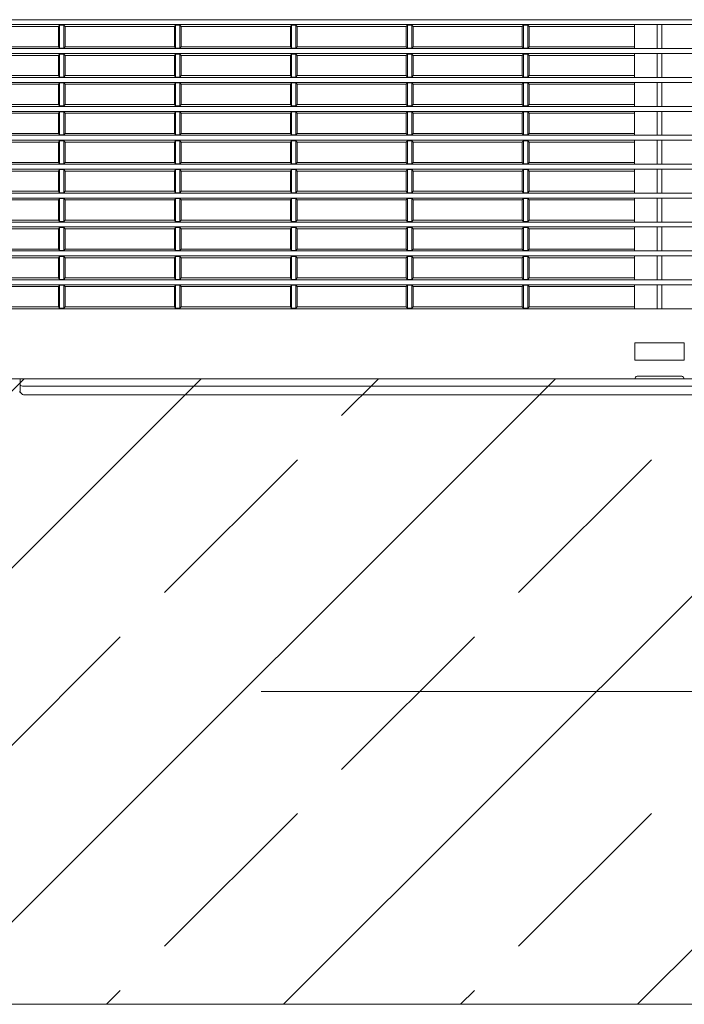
# Model space of a CAD drawing. Header units: millimetres. Extents: x -4612887 to -4536833, y -5457376 to -5415716.
# Tile 59 of 144: x -4585825 to -4585560, y -5442039 to -5441646. Entities that reach past the tile are written whole.
import ezdxf

# ---------------------------------------------------------------- set-up
doc = ezdxf.new("R2010")
doc.units = ezdxf.units.MM
doc.header["$MEASUREMENT"] = 0
doc.linetypes.add('Kropki i Kreski', pattern=[670.277762, 352.777767, -176.388884, 0, -141.111112])
for name, color, linetype, lineweight in [('is_KT-urzadzenia', 104, 'Continuous', 30), ('Osie', 8, 'Continuous', 18), ('Ściany wewnętrzne', 7, 'Continuous', 18)]:
    doc.layers.add(name, color=color, linetype=linetype, lineweight=lineweight)

msp = doc.modelspace()

# ---------------------------------------------------------------- hatches: boundary and pattern name
at = {"layer": 'Ściany wewnętrzne', "linetype": 'Continuous'}
h = msp.add_hatch(dxfattribs=at)
h.set_pattern_fill('BETON_ZBROJONY', color=8, style=0, pattern_type=2)
h.set_pattern_definition([(45, (-4559356.9, -5416807.61), (-70.71068, 70.71068), []), (45, (-4559392.25, -5416772.26), (-70.71068, 70.71068), [75, -25])])
h.paths.add_polyline_path([(-4584245.69, -5441789.1), (-4586875.69, -5441789.1), (-4586875.69, -5442039.1), (-4584245.69, -5442039.1), (-4584245.69, -5441939.1)])

# ---------------------------------------------------------------- linework, layer by layer
at = {"layer": 'is_KT-urzadzenia', "linetype": 'Continuous', "lineweight": 9}
for p, q in [((-4585960, -5441645.58), (-4585066.96, -5441645.58)), ((-4585957.32, -5441647.55), (-4585069.63, -5441647.55)), ((-4585853.32, -5441648.29), (-4585809.67, -5441648.29)), ((-4585809.67, -5441648.29), (-4585809.23, -5441647.74)), ((-4585809.67, -5441648.29), (-4585809.67, -5441656.39)), ((-4585809.23, -5441647.74), (-4585809.23, -5441656.94)), ((-4585809.23, -5441647.74), (-4585807.45, -5441647.74)), ((-4585807.45, -5441647.74), (-4585807, -5441648.29)), ((-4585807.45, -5441647.74), (-4585807.45, -5441656.94)), ((-4585807, -5441648.29), (-4585763.35, -5441648.29)), ((-4585807, -5441656.39), (-4585807, -5441648.29)), ((-4585763.35, -5441648.29), (-4585762.9, -5441647.74)), ((-4585763.35, -5441648.29), (-4585763.35, -5441656.39)), ((-4585762.9, -5441647.74), (-4585762.9, -5441656.94)), ((-4585762.9, -5441647.74), (-4585761.12, -5441647.74)), ((-4585761.12, -5441647.74), (-4585760.68, -5441648.29)), ((-4585761.12, -5441647.74), (-4585761.12, -5441656.94)), ((-4585760.68, -5441648.29), (-4585717.03, -5441648.29)), ((-4585760.68, -5441656.39), (-4585760.68, -5441648.29)), ((-4585717.03, -5441648.29), (-4585716.58, -5441647.74)), ((-4585717.03, -5441648.29), (-4585717.03, -5441656.39)), ((-4585716.58, -5441647.74), (-4585716.58, -5441656.94)), ((-4585716.58, -5441647.74), (-4585714.8, -5441647.74)), ((-4585714.8, -5441647.74), (-4585714.36, -5441648.29)), ((-4585714.8, -5441647.74), (-4585714.8, -5441656.94)), ((-4585714.36, -5441648.29), (-4585670.71, -5441648.29)), ((-4585714.36, -5441656.39), (-4585714.36, -5441648.29)), ((-4585670.71, -5441648.29), (-4585670.26, -5441647.74)), ((-4585670.71, -5441648.29), (-4585670.71, -5441656.39)), ((-4585670.26, -5441647.74), (-4585668.48, -5441647.74)), ((-4585670.26, -5441647.74), (-4585670.26, -5441656.94)), ((-4585668.48, -5441647.74), (-4585668.03, -5441648.29)), ((-4585668.48, -5441647.74), (-4585668.48, -5441656.94)), ((-4585668.03, -5441648.29), (-4585624.38, -5441648.29)), ((-4585668.03, -5441656.39), (-4585668.03, -5441648.29)), ((-4585624.38, -5441648.29), (-4585623.94, -5441647.74)), ((-4585624.38, -5441648.29), (-4585624.38, -5441656.39)), ((-4585623.94, -5441647.74), (-4585623.94, -5441656.94)), ((-4585623.94, -5441647.74), (-4585622.16, -5441647.74)), ((-4585622.16, -5441647.74), (-4585623.94, -5441647.74)), ((-4585621.71, -5441648.29), (-4585622.16, -5441647.74)), ((-4585622.16, -5441647.74), (-4585622.16, -5441656.94)), ((-4585579.62, -5441648.29), (-4585621.71, -5441648.29)), ((-4585621.71, -5441648.29), (-4585621.71, -5441656.39)), ((-4585579.62, -5441647.55), (-4585579.62, -5441657.13)), ((-4585570.49, -5441647.55), (-4585570.49, -5441657.13)), ((-4585568.71, -5441647.55), (-4585568.71, -5441657.13)), ((-4585972.08, -5441657.13), (-4585054.88, -5441657.13)), ((-4585853.32, -5441656.39), (-4585809.67, -5441656.39)), ((-4585809.67, -5441656.39), (-4585809.23, -5441656.94)), ((-4585809.23, -5441656.94), (-4585807.45, -5441656.94)), ((-4585807.45, -5441656.94), (-4585807, -5441656.39)), ((-4585807, -5441656.39), (-4585763.35, -5441656.39)), ((-4585763.35, -5441656.39), (-4585762.9, -5441656.94)), ((-4585762.9, -5441656.94), (-4585761.12, -5441656.94)), ((-4585761.12, -5441656.94), (-4585760.68, -5441656.39)), ((-4585760.68, -5441656.39), (-4585717.03, -5441656.39)), ((-4585717.03, -5441656.39), (-4585716.58, -5441656.94)), ((-4585716.58, -5441656.94), (-4585714.8, -5441656.94)), ((-4585714.8, -5441656.94), (-4585714.36, -5441656.39)), ((-4585714.36, -5441656.39), (-4585670.71, -5441656.39)), ((-4585670.71, -5441656.39), (-4585670.26, -5441656.94)), ((-4585670.26, -5441656.94), (-4585668.48, -5441656.94)), ((-4585668.48, -5441656.94), (-4585668.03, -5441656.39)), ((-4585668.03, -5441656.39), (-4585624.38, -5441656.39)), ((-4585624.38, -5441656.39), (-4585623.94, -5441656.94)), ((-4585623.94, -5441656.94), (-4585622.16, -5441656.94)), ((-4585622.16, -5441656.94), (-4585623.94, -5441656.94)), ((-4585621.71, -5441656.39), (-4585622.16, -5441656.94)), ((-4585579.62, -5441656.39), (-4585621.71, -5441656.39)), ((-4585972.27, -5441659.1), (-4585054.69, -5441659.1)), ((-4585853.32, -5441659.84), (-4585809.67, -5441659.84)), ((-4585809.67, -5441659.84), (-4585809.23, -5441659.29)), ((-4585809.67, -5441659.84), (-4585809.67, -5441667.94)), ((-4585809.23, -5441659.29), (-4585809.23, -5441668.5)), ((-4585809.23, -5441659.29), (-4585807.45, -5441659.29)), ((-4585807.45, -5441659.29), (-4585807, -5441659.84)), ((-4585807.45, -5441659.29), (-4585807.45, -5441668.5)), ((-4585807, -5441659.84), (-4585763.35, -5441659.84)), ((-4585807, -5441667.94), (-4585807, -5441659.84)), ((-4585763.35, -5441659.84), (-4585762.9, -5441659.29)), ((-4585763.35, -5441659.84), (-4585763.35, -5441667.94)), ((-4585762.9, -5441659.29), (-4585762.9, -5441668.5)), ((-4585762.9, -5441659.29), (-4585761.12, -5441659.29)), ((-4585761.12, -5441659.29), (-4585760.68, -5441659.84)), ((-4585761.12, -5441659.29), (-4585761.12, -5441668.5)), ((-4585760.68, -5441659.84), (-4585717.03, -5441659.84)), ((-4585760.68, -5441667.94), (-4585760.68, -5441659.84)), ((-4585717.03, -5441659.84), (-4585716.58, -5441659.29)), ((-4585717.03, -5441659.84), (-4585717.03, -5441667.94)), ((-4585716.58, -5441659.29), (-4585716.58, -5441668.5)), ((-4585716.58, -5441659.29), (-4585714.8, -5441659.29)), ((-4585714.8, -5441659.29), (-4585714.36, -5441659.84)), ((-4585714.8, -5441659.29), (-4585714.8, -5441668.5)), ((-4585714.36, -5441659.84), (-4585670.71, -5441659.84)), ((-4585714.36, -5441667.94), (-4585714.36, -5441659.84)), ((-4585670.71, -5441659.84), (-4585670.26, -5441659.29)), ((-4585670.71, -5441659.84), (-4585670.71, -5441667.94)), ((-4585670.26, -5441659.29), (-4585668.48, -5441659.29)), ((-4585670.26, -5441659.29), (-4585670.26, -5441668.5)), ((-4585668.48, -5441659.29), (-4585668.03, -5441659.84)), ((-4585668.48, -5441659.29), (-4585668.48, -5441668.5)), ((-4585668.03, -5441659.84), (-4585624.38, -5441659.84)), ((-4585668.03, -5441667.94), (-4585668.03, -5441659.84)), ((-4585624.38, -5441659.84), (-4585623.94, -5441659.29)), ((-4585624.38, -5441659.84), (-4585624.38, -5441667.94)), ((-4585623.94, -5441659.29), (-4585623.94, -5441668.5)), ((-4585623.94, -5441659.29), (-4585622.16, -5441659.29)), ((-4585622.16, -5441659.29), (-4585623.94, -5441659.29)), ((-4585621.71, -5441659.84), (-4585622.16, -5441659.29)), ((-4585622.16, -5441659.29), (-4585622.16, -5441668.5)), ((-4585579.62, -5441659.84), (-4585621.71, -5441659.84)), ((-4585621.71, -5441659.84), (-4585621.71, -5441667.94)), ((-4585579.62, -5441659.1), (-4585579.62, -5441668.68)), ((-4585570.49, -5441659.1), (-4585570.49, -5441668.68)), ((-4585568.71, -5441659.1), (-4585568.71, -5441668.68)), ((-4585972.84, -5441670.66), (-4585054.11, -5441670.66)), ((-4585972.67, -5441668.68), (-4585054.29, -5441668.68)), ((-4585853.32, -5441667.94), (-4585809.67, -5441667.94)), ((-4585809.67, -5441667.94), (-4585809.23, -5441668.5)), ((-4585809.67, -5441671.4), (-4585809.23, -5441670.84)), ((-4585809.23, -5441668.5), (-4585807.45, -5441668.5)), ((-4585809.23, -5441670.84), (-4585809.23, -5441680.05)), ((-4585809.23, -5441670.84), (-4585807.45, -5441670.84)), ((-4585807.45, -5441668.5), (-4585807, -5441667.94)), ((-4585807.45, -5441670.84), (-4585807.45, -5441680.05)), ((-4585807.45, -5441670.84), (-4585807, -5441671.4)), ((-4585807, -5441667.94), (-4585763.35, -5441667.94)), ((-4585763.35, -5441667.94), (-4585762.9, -5441668.5)), ((-4585763.35, -5441671.4), (-4585762.9, -5441670.84)), ((-4585762.9, -5441668.5), (-4585761.12, -5441668.5)), ((-4585762.9, -5441670.84), (-4585762.9, -5441680.05)), ((-4585762.9, -5441670.84), (-4585761.12, -5441670.84)), ((-4585761.12, -5441668.5), (-4585760.68, -5441667.94)), ((-4585761.12, -5441670.84), (-4585761.12, -5441680.05)), ((-4585761.12, -5441670.84), (-4585760.68, -5441671.4)), ((-4585760.68, -5441667.94), (-4585717.03, -5441667.94)), ((-4585717.03, -5441667.94), (-4585716.58, -5441668.5)), ((-4585717.03, -5441671.4), (-4585716.58, -5441670.84)), ((-4585716.58, -5441668.5), (-4585714.8, -5441668.5)), ((-4585716.58, -5441670.84), (-4585716.58, -5441680.05)), ((-4585716.58, -5441670.84), (-4585714.8, -5441670.84)), ((-4585714.8, -5441668.5), (-4585714.36, -5441667.94)), ((-4585714.8, -5441670.84), (-4585714.8, -5441680.05)), ((-4585714.8, -5441670.84), (-4585714.36, -5441671.4)), ((-4585714.36, -5441667.94), (-4585670.71, -5441667.94)), ((-4585670.71, -5441667.94), (-4585670.26, -5441668.5)), ((-4585670.71, -5441671.4), (-4585670.26, -5441670.84)), ((-4585670.26, -5441668.5), (-4585668.48, -5441668.5)), ((-4585670.26, -5441670.84), (-4585668.48, -5441670.84)), ((-4585670.26, -5441670.84), (-4585670.26, -5441680.05)), ((-4585668.48, -5441668.5), (-4585668.03, -5441667.94)), ((-4585668.48, -5441670.84), (-4585668.48, -5441680.05)), ((-4585668.48, -5441670.84), (-4585668.03, -5441671.4)), ((-4585668.03, -5441667.94), (-4585624.38, -5441667.94)), ((-4585624.38, -5441667.94), (-4585623.94, -5441668.5)), ((-4585624.38, -5441671.4), (-4585623.94, -5441670.84)), ((-4585623.94, -5441668.5), (-4585622.16, -5441668.5)), ((-4585622.16, -5441668.5), (-4585623.94, -5441668.5)), ((-4585623.94, -5441670.84), (-4585623.94, -5441680.05)), ((-4585623.94, -5441670.84), (-4585622.16, -5441670.84)), ((-4585622.16, -5441670.84), (-4585623.94, -5441670.84)), ((-4585621.71, -5441667.94), (-4585622.16, -5441668.5)), ((-4585622.16, -5441670.84), (-4585622.16, -5441680.05)), ((-4585621.71, -5441671.4), (-4585622.16, -5441670.84)), ((-4585579.62, -5441667.94), (-4585621.71, -5441667.94)), ((-4585579.62, -5441670.66), (-4585579.62, -5441680.23)), ((-4585570.49, -5441670.66), (-4585570.49, -5441680.23)), ((-4585568.71, -5441670.66), (-4585568.71, -5441680.23)), ((-4585853.32, -5441671.4), (-4585809.67, -5441671.4)), ((-4585809.67, -5441671.4), (-4585809.67, -5441679.49)), ((-4585807, -5441671.4), (-4585763.35, -5441671.4)), ((-4585807, -5441679.49), (-4585807, -5441671.4)), ((-4585763.35, -5441671.4), (-4585763.35, -5441679.49)), ((-4585760.68, -5441671.4), (-4585717.03, -5441671.4)), ((-4585760.68, -5441679.49), (-4585760.68, -5441671.4)), ((-4585717.03, -5441671.4), (-4585717.03, -5441679.49)), ((-4585714.36, -5441671.4), (-4585670.71, -5441671.4)), ((-4585714.36, -5441679.49), (-4585714.36, -5441671.4)), ((-4585670.71, -5441671.4), (-4585670.71, -5441679.49)), ((-4585668.03, -5441671.4), (-4585624.38, -5441671.4)), ((-4585668.03, -5441679.49), (-4585668.03, -5441671.4)), ((-4585624.38, -5441671.4), (-4585624.38, -5441679.49)), ((-4585579.62, -5441671.4), (-4585621.71, -5441671.4)), ((-4585621.71, -5441671.4), (-4585621.71, -5441679.49)), ((-4585973.37, -5441682.21), (-4585053.58, -5441682.21)), ((-4585973.21, -5441680.23), (-4585053.74, -5441680.23)), ((-4585853.32, -5441679.49), (-4585809.67, -5441679.49)), ((-4585809.67, -5441679.49), (-4585809.23, -5441680.05)), ((-4585809.67, -5441682.95), (-4585809.23, -5441682.39)), ((-4585809.23, -5441680.05), (-4585807.45, -5441680.05)), ((-4585809.23, -5441682.39), (-4585809.23, -5441691.6)), ((-4585809.23, -5441682.39), (-4585807.45, -5441682.39)), ((-4585807.45, -5441680.05), (-4585807, -5441679.49)), ((-4585807.45, -5441682.39), (-4585807, -5441682.95)), ((-4585807.45, -5441682.39), (-4585807.45, -5441691.6)), ((-4585807, -5441679.49), (-4585763.35, -5441679.49)), ((-4585763.35, -5441679.49), (-4585762.9, -5441680.05)), ((-4585763.35, -5441682.95), (-4585762.9, -5441682.39)), ((-4585762.9, -5441680.05), (-4585761.12, -5441680.05)), ((-4585762.9, -5441682.39), (-4585762.9, -5441691.6)), ((-4585762.9, -5441682.39), (-4585761.12, -5441682.39)), ((-4585761.12, -5441680.05), (-4585760.68, -5441679.49)), ((-4585761.12, -5441682.39), (-4585760.68, -5441682.95)), ((-4585761.12, -5441682.39), (-4585761.12, -5441691.6)), ((-4585760.68, -5441679.49), (-4585717.03, -5441679.49)), ((-4585717.03, -5441679.49), (-4585716.58, -5441680.05)), ((-4585717.03, -5441682.95), (-4585716.58, -5441682.39)), ((-4585716.58, -5441680.05), (-4585714.8, -5441680.05)), ((-4585716.58, -5441682.39), (-4585716.58, -5441691.6)), ((-4585716.58, -5441682.39), (-4585714.8, -5441682.39)), ((-4585714.8, -5441680.05), (-4585714.36, -5441679.49)), ((-4585714.8, -5441682.39), (-4585714.36, -5441682.95)), ((-4585714.8, -5441682.39), (-4585714.8, -5441691.6)), ((-4585714.36, -5441679.49), (-4585670.71, -5441679.49)), ((-4585670.71, -5441679.49), (-4585670.26, -5441680.05)), ((-4585670.71, -5441682.95), (-4585670.26, -5441682.39)), ((-4585670.26, -5441680.05), (-4585668.48, -5441680.05)), ((-4585670.26, -5441682.39), (-4585668.48, -5441682.39)), ((-4585670.26, -5441682.39), (-4585670.26, -5441691.6)), ((-4585668.48, -5441680.05), (-4585668.03, -5441679.49)), ((-4585668.48, -5441682.39), (-4585668.03, -5441682.95)), ((-4585668.48, -5441682.39), (-4585668.48, -5441691.6)), ((-4585668.03, -5441679.49), (-4585624.38, -5441679.49)), ((-4585624.38, -5441679.49), (-4585623.94, -5441680.05)), ((-4585624.38, -5441682.95), (-4585623.94, -5441682.39)), ((-4585623.94, -5441680.05), (-4585622.16, -5441680.05)), ((-4585622.16, -5441680.05), (-4585623.94, -5441680.05)), ((-4585623.94, -5441682.39), (-4585623.94, -5441691.6)), ((-4585623.94, -5441682.39), (-4585622.16, -5441682.39)), ((-4585622.16, -5441682.39), (-4585623.94, -5441682.39)), ((-4585621.71, -5441679.49), (-4585622.16, -5441680.05)), ((-4585621.71, -5441682.95), (-4585622.16, -5441682.39)), ((-4585622.16, -5441682.39), (-4585622.16, -5441691.6)), ((-4585579.62, -5441679.49), (-4585621.71, -5441679.49)), ((-4585579.62, -5441682.21), (-4585579.62, -5441691.79)), ((-4585570.49, -5441682.21), (-4585570.49, -5441691.79)), ((-4585568.71, -5441682.21), (-4585568.71, -5441691.79)), ((-4585853.32, -5441682.95), (-4585809.67, -5441682.95)), ((-4585809.67, -5441682.95), (-4585809.67, -5441691.05)), ((-4585807, -5441682.95), (-4585763.35, -5441682.95)), ((-4585807, -5441691.05), (-4585807, -5441682.95)), ((-4585763.35, -5441682.95), (-4585763.35, -5441691.05)), ((-4585760.68, -5441691.05), (-4585760.68, -5441682.95)), ((-4585760.68, -5441682.95), (-4585717.03, -5441682.95)), ((-4585717.03, -5441682.95), (-4585717.03, -5441691.05)), ((-4585714.36, -5441682.95), (-4585670.71, -5441682.95)), ((-4585714.36, -5441691.05), (-4585714.36, -5441682.95)), ((-4585670.71, -5441682.95), (-4585670.71, -5441691.05)), ((-4585668.03, -5441682.95), (-4585624.38, -5441682.95)), ((-4585668.03, -5441691.05), (-4585668.03, -5441682.95)), ((-4585624.38, -5441682.95), (-4585624.38, -5441691.05)), ((-4585579.62, -5441682.95), (-4585621.71, -5441682.95)), ((-4585621.71, -5441682.95), (-4585621.71, -5441691.05)), ((-4585973.85, -5441693.76), (-4585053.1, -5441693.76)), ((-4585973.71, -5441691.79), (-4585053.24, -5441691.79)), ((-4585853.32, -5441691.05), (-4585809.67, -5441691.05)), ((-4585853.32, -5441694.5), (-4585809.67, -5441694.5)), ((-4585809.67, -5441691.05), (-4585809.23, -5441691.6)), ((-4585809.67, -5441694.5), (-4585809.23, -5441693.95)), ((-4585809.67, -5441694.5), (-4585809.67, -5441702.6)), ((-4585809.23, -5441691.6), (-4585807.45, -5441691.6)), ((-4585809.23, -5441693.95), (-4585809.23, -5441703.16)), ((-4585809.23, -5441693.95), (-4585807.45, -5441693.95)), ((-4585807.45, -5441691.6), (-4585807, -5441691.05)), ((-4585807.45, -5441693.95), (-4585807.45, -5441703.16)), ((-4585807.45, -5441693.95), (-4585807, -5441694.5)), ((-4585807, -5441691.05), (-4585763.35, -5441691.05)), ((-4585807, -5441702.6), (-4585807, -5441694.5)), ((-4585807, -5441694.5), (-4585763.35, -5441694.5)), ((-4585763.35, -5441691.05), (-4585762.9, -5441691.6)), ((-4585763.35, -5441694.5), (-4585762.9, -5441693.95)), ((-4585763.35, -5441694.5), (-4585763.35, -5441702.6)), ((-4585762.9, -5441691.6), (-4585761.12, -5441691.6)), ((-4585762.9, -5441693.95), (-4585761.12, -5441693.95)), ((-4585762.9, -5441693.95), (-4585762.9, -5441703.16)), ((-4585761.12, -5441691.6), (-4585760.68, -5441691.05)), ((-4585761.12, -5441693.95), (-4585760.68, -5441694.5)), ((-4585761.12, -5441693.95), (-4585761.12, -5441703.16)), ((-4585760.68, -5441691.05), (-4585717.03, -5441691.05)), ((-4585760.68, -5441702.6), (-4585760.68, -5441694.5)), ((-4585760.68, -5441694.5), (-4585717.03, -5441694.5)), ((-4585717.03, -5441691.05), (-4585716.58, -5441691.6)), ((-4585717.03, -5441694.5), (-4585716.58, -5441693.95)), ((-4585717.03, -5441694.5), (-4585717.03, -5441702.6)), ((-4585716.58, -5441691.6), (-4585714.8, -5441691.6)), ((-4585716.58, -5441693.95), (-4585714.8, -5441693.95)), ((-4585716.58, -5441693.95), (-4585716.58, -5441703.16)), ((-4585714.8, -5441691.6), (-4585714.36, -5441691.05)), ((-4585714.8, -5441693.95), (-4585714.36, -5441694.5)), ((-4585714.8, -5441693.95), (-4585714.8, -5441703.16)), ((-4585714.36, -5441691.05), (-4585670.71, -5441691.05)), ((-4585714.36, -5441694.5), (-4585670.71, -5441694.5)), ((-4585714.36, -5441702.6), (-4585714.36, -5441694.5)), ((-4585670.71, -5441691.05), (-4585670.26, -5441691.6)), ((-4585670.71, -5441694.5), (-4585670.26, -5441693.95)), ((-4585670.71, -5441694.5), (-4585670.71, -5441702.6)), ((-4585670.26, -5441691.6), (-4585668.48, -5441691.6)), ((-4585670.26, -5441693.95), (-4585668.48, -5441693.95)), ((-4585670.26, -5441693.95), (-4585670.26, -5441703.16)), ((-4585668.48, -5441691.6), (-4585668.03, -5441691.05)), ((-4585668.48, -5441693.95), (-4585668.48, -5441703.16)), ((-4585668.48, -5441693.95), (-4585668.03, -5441694.5)), ((-4585668.03, -5441691.05), (-4585624.38, -5441691.05)), ((-4585668.03, -5441702.6), (-4585668.03, -5441694.5)), ((-4585668.03, -5441694.5), (-4585624.38, -5441694.5)), ((-4585624.38, -5441691.05), (-4585623.94, -5441691.6)), ((-4585624.38, -5441694.5), (-4585623.94, -5441693.95)), ((-4585624.38, -5441694.5), (-4585624.38, -5441702.6)), ((-4585623.94, -5441691.6), (-4585622.16, -5441691.6)), ((-4585622.16, -5441691.6), (-4585623.94, -5441691.6)), ((-4585623.94, -5441693.95), (-4585623.94, -5441703.16)), ((-4585623.94, -5441693.95), (-4585622.16, -5441693.95)), ((-4585622.16, -5441693.95), (-4585623.94, -5441693.95)), ((-4585621.71, -5441691.05), (-4585622.16, -5441691.6)), ((-4585622.16, -5441693.95), (-4585622.16, -5441703.16)), ((-4585621.71, -5441694.5), (-4585622.16, -5441693.95)), ((-4585579.62, -5441691.05), (-4585621.71, -5441691.05)), ((-4585621.71, -5441694.5), (-4585621.71, -5441702.6)), ((-4585579.62, -5441694.5), (-4585621.71, -5441694.5)), ((-4585579.62, -5441693.76), (-4585579.62, -5441703.34)), ((-4585570.49, -5441693.76), (-4585570.49, -5441703.34)), ((-4585568.71, -5441693.76), (-4585568.71, -5441703.34)), ((-4585974.29, -5441705.32), (-4585052.67, -5441705.32)), ((-4585974.16, -5441703.34), (-4585052.8, -5441703.34)), ((-4585853.32, -5441702.6), (-4585809.67, -5441702.6)), ((-4585853.32, -5441706.06), (-4585809.67, -5441706.06)), ((-4585809.67, -5441702.6), (-4585809.23, -5441703.16)), ((-4585809.67, -5441706.06), (-4585809.23, -5441705.5)), ((-4585809.67, -5441706.06), (-4585809.67, -5441714.15)), ((-4585809.23, -5441703.16), (-4585807.45, -5441703.16)), ((-4585809.23, -5441705.5), (-4585809.23, -5441714.71)), ((-4585809.23, -5441705.5), (-4585807.45, -5441705.5)), ((-4585807.45, -5441703.16), (-4585807, -5441702.6)), ((-4585807.45, -5441705.5), (-4585807, -5441706.06)), ((-4585807.45, -5441705.5), (-4585807.45, -5441714.71)), ((-4585807, -5441702.6), (-4585763.35, -5441702.6)), ((-4585807, -5441706.06), (-4585763.35, -5441706.06)), ((-4585807, -5441714.15), (-4585807, -5441706.06)), ((-4585763.35, -5441702.6), (-4585762.9, -5441703.16)), ((-4585763.35, -5441706.06), (-4585762.9, -5441705.5)), ((-4585763.35, -5441706.06), (-4585763.35, -5441714.15)), ((-4585762.9, -5441703.16), (-4585761.12, -5441703.16)), ((-4585762.9, -5441705.5), (-4585762.9, -5441714.71)), ((-4585762.9, -5441705.5), (-4585761.12, -5441705.5)), ((-4585761.12, -5441703.16), (-4585760.68, -5441702.6)), ((-4585761.12, -5441705.5), (-4585760.68, -5441706.06)), ((-4585761.12, -5441705.5), (-4585761.12, -5441714.71)), ((-4585760.68, -5441702.6), (-4585717.03, -5441702.6)), ((-4585760.68, -5441706.06), (-4585717.03, -5441706.06)), ((-4585760.68, -5441714.15), (-4585760.68, -5441706.06)), ((-4585717.03, -5441702.6), (-4585716.58, -5441703.16)), ((-4585717.03, -5441706.06), (-4585716.58, -5441705.5)), ((-4585717.03, -5441706.06), (-4585717.03, -5441714.15)), ((-4585716.58, -5441703.16), (-4585714.8, -5441703.16)), ((-4585716.58, -5441705.5), (-4585716.58, -5441714.71)), ((-4585716.58, -5441705.5), (-4585714.8, -5441705.5)), ((-4585714.8, -5441703.16), (-4585714.36, -5441702.6)), ((-4585714.8, -5441705.5), (-4585714.36, -5441706.06)), ((-4585714.8, -5441705.5), (-4585714.8, -5441714.71)), ((-4585714.36, -5441702.6), (-4585670.71, -5441702.6)), ((-4585714.36, -5441706.06), (-4585670.71, -5441706.06)), ((-4585714.36, -5441714.15), (-4585714.36, -5441706.06)), ((-4585670.71, -5441702.6), (-4585670.26, -5441703.16)), ((-4585670.71, -5441706.06), (-4585670.26, -5441705.5)), ((-4585670.71, -5441706.06), (-4585670.71, -5441714.15)), ((-4585670.26, -5441703.16), (-4585668.48, -5441703.16)), ((-4585670.26, -5441705.5), (-4585668.48, -5441705.5)), ((-4585670.26, -5441705.5), (-4585670.26, -5441714.71)), ((-4585668.48, -5441703.16), (-4585668.03, -5441702.6)), ((-4585668.48, -5441705.5), (-4585668.03, -5441706.06)), ((-4585668.48, -5441705.5), (-4585668.48, -5441714.71)), ((-4585668.03, -5441702.6), (-4585624.38, -5441702.6)), ((-4585668.03, -5441706.06), (-4585624.38, -5441706.06)), ((-4585668.03, -5441714.15), (-4585668.03, -5441706.06)), ((-4585624.38, -5441702.6), (-4585623.94, -5441703.16)), ((-4585624.38, -5441706.06), (-4585623.94, -5441705.5)), ((-4585624.38, -5441706.06), (-4585624.38, -5441714.15)), ((-4585623.94, -5441703.16), (-4585622.16, -5441703.16)), ((-4585622.16, -5441703.16), (-4585623.94, -5441703.16)), ((-4585623.94, -5441705.5), (-4585623.94, -5441714.71)), ((-4585623.94, -5441705.5), (-4585622.16, -5441705.5)), ((-4585622.16, -5441705.5), (-4585623.94, -5441705.5)), ((-4585621.71, -5441702.6), (-4585622.16, -5441703.16)), ((-4585621.71, -5441706.06), (-4585622.16, -5441705.5)), ((-4585622.16, -5441705.5), (-4585622.16, -5441714.71)), ((-4585579.62, -5441702.6), (-4585621.71, -5441702.6)), ((-4585579.62, -5441706.06), (-4585621.71, -5441706.06)), ((-4585621.71, -5441706.06), (-4585621.71, -5441714.15)), ((-4585579.62, -5441705.32), (-4585579.62, -5441714.89)), ((-4585570.49, -5441705.32), (-4585570.49, -5441714.89)), ((-4585568.71, -5441705.32), (-4585568.71, -5441714.89)), ((-4585853.32, -5441714.15), (-4585809.67, -5441714.15)), ((-4585809.67, -5441714.15), (-4585809.23, -5441714.71)), ((-4585807.45, -5441714.71), (-4585807, -5441714.15)), ((-4585807, -5441714.15), (-4585763.35, -5441714.15)), ((-4585763.35, -5441714.15), (-4585762.9, -5441714.71)), ((-4585761.12, -5441714.71), (-4585760.68, -5441714.15)), ((-4585760.68, -5441714.15), (-4585717.03, -5441714.15)), ((-4585717.03, -5441714.15), (-4585716.58, -5441714.71)), ((-4585714.8, -5441714.71), (-4585714.36, -5441714.15)), ((-4585714.36, -5441714.15), (-4585670.71, -5441714.15)), ((-4585670.71, -5441714.15), (-4585670.26, -5441714.71)), ((-4585668.48, -5441714.71), (-4585668.03, -5441714.15)), ((-4585668.03, -5441714.15), (-4585624.38, -5441714.15)), ((-4585624.38, -5441714.15), (-4585623.94, -5441714.71)), ((-4585621.71, -5441714.15), (-4585622.16, -5441714.71)), ((-4585579.62, -5441714.15), (-4585621.71, -5441714.15)), ((-4585974.67, -5441716.87), (-4585052.28, -5441716.87)), ((-4585974.56, -5441714.89), (-4585052.4, -5441714.89)), ((-4585853.32, -5441717.61), (-4585809.67, -5441717.61)), ((-4585809.67, -5441717.61), (-4585809.23, -5441717.05)), ((-4585809.67, -5441717.61), (-4585809.67, -5441725.71)), ((-4585809.23, -5441714.71), (-4585807.45, -5441714.71)), ((-4585809.23, -5441717.05), (-4585809.23, -5441726.26)), ((-4585809.23, -5441717.05), (-4585807.45, -5441717.05)), ((-4585807.45, -5441717.05), (-4585807, -5441717.61)), ((-4585807.45, -5441717.05), (-4585807.45, -5441726.26)), ((-4585807, -5441717.61), (-4585763.35, -5441717.61)), ((-4585807, -5441725.71), (-4585807, -5441717.61)), ((-4585763.35, -5441717.61), (-4585762.9, -5441717.05)), ((-4585763.35, -5441717.61), (-4585763.35, -5441725.71)), ((-4585762.9, -5441714.71), (-4585761.12, -5441714.71)), ((-4585762.9, -5441717.05), (-4585762.9, -5441726.26)), ((-4585762.9, -5441717.05), (-4585761.12, -5441717.05)), ((-4585761.12, -5441717.05), (-4585760.68, -5441717.61)), ((-4585761.12, -5441717.05), (-4585761.12, -5441726.26)), ((-4585760.68, -5441717.61), (-4585717.03, -5441717.61)), ((-4585760.68, -5441725.71), (-4585760.68, -5441717.61)), ((-4585717.03, -5441717.61), (-4585716.58, -5441717.05)), ((-4585717.03, -5441717.61), (-4585717.03, -5441725.71)), ((-4585716.58, -5441714.71), (-4585714.8, -5441714.71)), ((-4585716.58, -5441717.05), (-4585716.58, -5441726.26)), ((-4585716.58, -5441717.05), (-4585714.8, -5441717.05)), ((-4585714.8, -5441717.05), (-4585714.36, -5441717.61)), ((-4585714.8, -5441717.05), (-4585714.8, -5441726.26)), ((-4585714.36, -5441717.61), (-4585670.71, -5441717.61)), ((-4585714.36, -5441725.71), (-4585714.36, -5441717.61)), ((-4585670.71, -5441717.61), (-4585670.26, -5441717.05)), ((-4585670.71, -5441717.61), (-4585670.71, -5441725.71)), ((-4585670.26, -5441714.71), (-4585668.48, -5441714.71)), ((-4585670.26, -5441717.05), (-4585668.48, -5441717.05)), ((-4585670.26, -5441717.05), (-4585670.26, -5441726.26)), ((-4585668.48, -5441717.05), (-4585668.03, -5441717.61)), ((-4585668.48, -5441717.05), (-4585668.48, -5441726.26)), ((-4585668.03, -5441717.61), (-4585624.38, -5441717.61)), ((-4585668.03, -5441725.71), (-4585668.03, -5441717.61)), ((-4585624.38, -5441717.61), (-4585623.94, -5441717.05)), ((-4585624.38, -5441717.61), (-4585624.38, -5441725.71)), ((-4585623.94, -5441714.71), (-4585622.16, -5441714.71)), ((-4585622.16, -5441714.71), (-4585623.94, -5441714.71)), ((-4585623.94, -5441717.05), (-4585623.94, -5441726.26)), ((-4585623.94, -5441717.05), (-4585622.16, -5441717.05)), ((-4585622.16, -5441717.05), (-4585623.94, -5441717.05)), ((-4585621.71, -5441717.61), (-4585622.16, -5441717.05)), ((-4585622.16, -5441717.05), (-4585622.16, -5441726.26)), ((-4585579.62, -5441717.61), (-4585621.71, -5441717.61)), ((-4585621.71, -5441717.61), (-4585621.71, -5441725.71)), ((-4585579.62, -5441716.87), (-4585579.62, -5441726.45)), ((-4585570.49, -5441716.87), (-4585570.49, -5441726.45)), ((-4585568.71, -5441716.87), (-4585568.71, -5441726.45)), ((-4585853.32, -5441725.71), (-4585809.67, -5441725.71)), ((-4585809.67, -5441725.71), (-4585809.23, -5441726.26)), ((-4585807.45, -5441726.26), (-4585807, -5441725.71)), ((-4585807, -5441725.71), (-4585763.35, -5441725.71)), ((-4585763.35, -5441725.71), (-4585762.9, -5441726.26)), ((-4585761.12, -5441726.26), (-4585760.68, -5441725.71)), ((-4585760.68, -5441725.71), (-4585717.03, -5441725.71)), ((-4585717.03, -5441725.71), (-4585716.58, -5441726.26)), ((-4585714.8, -5441726.26), (-4585714.36, -5441725.71)), ((-4585714.36, -5441725.71), (-4585670.71, -5441725.71)), ((-4585670.71, -5441725.71), (-4585670.26, -5441726.26)), ((-4585668.48, -5441726.26), (-4585668.03, -5441725.71)), ((-4585668.03, -5441725.71), (-4585624.38, -5441725.71)), ((-4585624.38, -5441725.71), (-4585623.94, -5441726.26)), ((-4585621.71, -5441725.71), (-4585622.16, -5441726.26)), ((-4585579.62, -5441725.71), (-4585621.71, -5441725.71)), ((-4585975.01, -5441728.42), (-4585051.94, -5441728.42)), ((-4585974.91, -5441726.45), (-4585052.04, -5441726.45)), ((-4585853.32, -5441729.16), (-4585809.67, -5441729.16)), ((-4585809.67, -5441729.16), (-4585809.23, -5441728.61)), ((-4585809.67, -5441729.16), (-4585809.67, -5441737.26)), ((-4585809.23, -5441726.26), (-4585807.45, -5441726.26)), ((-4585809.23, -5441728.61), (-4585809.23, -5441737.81)), ((-4585809.23, -5441728.61), (-4585807.45, -5441728.61)), ((-4585807.45, -5441728.61), (-4585807.45, -5441737.81)), ((-4585807.45, -5441728.61), (-4585807, -5441729.16)), ((-4585807, -5441737.26), (-4585807, -5441729.16)), ((-4585807, -5441729.16), (-4585763.35, -5441729.16)), ((-4585763.35, -5441729.16), (-4585762.9, -5441728.61)), ((-4585763.35, -5441729.16), (-4585763.35, -5441737.26)), ((-4585762.9, -5441726.26), (-4585761.12, -5441726.26)), ((-4585762.9, -5441728.61), (-4585762.9, -5441737.81)), ((-4585762.9, -5441728.61), (-4585761.12, -5441728.61)), ((-4585761.12, -5441728.61), (-4585761.12, -5441737.81)), ((-4585761.12, -5441728.61), (-4585760.68, -5441729.16)), ((-4585760.68, -5441729.16), (-4585717.03, -5441729.16)), ((-4585760.68, -5441737.26), (-4585760.68, -5441729.16)), ((-4585717.03, -5441729.16), (-4585716.58, -5441728.61)), ((-4585717.03, -5441729.16), (-4585717.03, -5441737.26)), ((-4585716.58, -5441726.26), (-4585714.8, -5441726.26)), ((-4585716.58, -5441728.61), (-4585716.58, -5441737.81)), ((-4585716.58, -5441728.61), (-4585714.8, -5441728.61)), ((-4585714.8, -5441728.61), (-4585714.8, -5441737.81)), ((-4585714.8, -5441728.61), (-4585714.36, -5441729.16)), ((-4585714.36, -5441737.26), (-4585714.36, -5441729.16)), ((-4585714.36, -5441729.16), (-4585670.71, -5441729.16)), ((-4585670.71, -5441729.16), (-4585670.26, -5441728.61)), ((-4585670.71, -5441729.16), (-4585670.71, -5441737.26)), ((-4585670.26, -5441726.26), (-4585668.48, -5441726.26)), ((-4585670.26, -5441728.61), (-4585668.48, -5441728.61)), ((-4585670.26, -5441728.61), (-4585670.26, -5441737.81)), ((-4585668.48, -5441728.61), (-4585668.48, -5441737.81)), ((-4585668.48, -5441728.61), (-4585668.03, -5441729.16)), ((-4585668.03, -5441737.26), (-4585668.03, -5441729.16)), ((-4585668.03, -5441729.16), (-4585624.38, -5441729.16)), ((-4585624.38, -5441729.16), (-4585623.94, -5441728.61)), ((-4585624.38, -5441729.16), (-4585624.38, -5441737.26)), ((-4585623.94, -5441726.26), (-4585622.16, -5441726.26)), ((-4585622.16, -5441726.26), (-4585623.94, -5441726.26)), ((-4585623.94, -5441728.61), (-4585623.94, -5441737.81)), ((-4585623.94, -5441728.61), (-4585622.16, -5441728.61)), ((-4585622.16, -5441728.61), (-4585623.94, -5441728.61)), ((-4585622.16, -5441728.61), (-4585622.16, -5441737.81)), ((-4585621.71, -5441729.16), (-4585622.16, -5441728.61)), ((-4585579.62, -5441729.16), (-4585621.71, -5441729.16)), ((-4585621.71, -5441729.16), (-4585621.71, -5441737.26)), ((-4585579.62, -5441728.42), (-4585579.62, -5441738)), ((-4585570.49, -5441728.42), (-4585570.49, -5441738)), ((-4585568.71, -5441728.42), (-4585568.71, -5441738)), ((-4585853.32, -5441737.26), (-4585809.67, -5441737.26)), ((-4585809.67, -5441737.26), (-4585809.23, -5441737.81)), ((-4585807.45, -5441737.81), (-4585807, -5441737.26)), ((-4585807, -5441737.26), (-4585763.35, -5441737.26)), ((-4585763.35, -5441737.26), (-4585762.9, -5441737.81)), ((-4585761.12, -5441737.81), (-4585760.68, -5441737.26)), ((-4585760.68, -5441737.26), (-4585717.03, -5441737.26)), ((-4585717.03, -5441737.26), (-4585716.58, -5441737.81)), ((-4585714.8, -5441737.81), (-4585714.36, -5441737.26)), ((-4585714.36, -5441737.26), (-4585670.71, -5441737.26)), ((-4585670.71, -5441737.26), (-4585670.26, -5441737.81)), ((-4585668.48, -5441737.81), (-4585668.03, -5441737.26)), ((-4585668.03, -5441737.26), (-4585624.38, -5441737.26)), ((-4585624.38, -5441737.26), (-4585623.94, -5441737.81)), ((-4585621.71, -5441737.26), (-4585622.16, -5441737.81)), ((-4585579.62, -5441737.26), (-4585621.71, -5441737.26)), ((-4585975.3, -5441739.97), (-4585051.65, -5441739.97)), ((-4585975.22, -5441738), (-4585051.74, -5441738)), ((-4585853.32, -5441740.71), (-4585809.67, -5441740.71)), ((-4585809.67, -5441740.71), (-4585809.23, -5441740.16)), ((-4585809.67, -5441740.71), (-4585809.67, -5441748.81)), ((-4585809.23, -5441737.81), (-4585807.45, -5441737.81)), ((-4585809.23, -5441740.16), (-4585809.23, -5441749.37)), ((-4585809.23, -5441740.16), (-4585807.45, -5441740.16)), ((-4585807.45, -5441740.16), (-4585807, -5441740.71)), ((-4585807.45, -5441740.16), (-4585807.45, -5441749.37)), ((-4585807, -5441740.71), (-4585763.35, -5441740.71)), ((-4585807, -5441748.81), (-4585807, -5441740.71)), ((-4585763.35, -5441740.71), (-4585762.9, -5441740.16)), ((-4585763.35, -5441740.71), (-4585763.35, -5441748.81)), ((-4585762.9, -5441737.81), (-4585761.12, -5441737.81)), ((-4585762.9, -5441740.16), (-4585762.9, -5441749.37)), ((-4585762.9, -5441740.16), (-4585761.12, -5441740.16)), ((-4585761.12, -5441740.16), (-4585760.68, -5441740.71)), ((-4585761.12, -5441740.16), (-4585761.12, -5441749.37)), ((-4585760.68, -5441740.71), (-4585717.03, -5441740.71)), ((-4585760.68, -5441748.81), (-4585760.68, -5441740.71)), ((-4585717.03, -5441740.71), (-4585716.58, -5441740.16)), ((-4585717.03, -5441740.71), (-4585717.03, -5441748.81)), ((-4585716.58, -5441737.81), (-4585714.8, -5441737.81)), ((-4585716.58, -5441740.16), (-4585716.58, -5441749.37)), ((-4585716.58, -5441740.16), (-4585714.8, -5441740.16)), ((-4585714.8, -5441740.16), (-4585714.36, -5441740.71)), ((-4585714.8, -5441740.16), (-4585714.8, -5441749.37)), ((-4585714.36, -5441740.71), (-4585670.71, -5441740.71)), ((-4585714.36, -5441748.81), (-4585714.36, -5441740.71)), ((-4585670.71, -5441740.71), (-4585670.26, -5441740.16)), ((-4585670.71, -5441740.71), (-4585670.71, -5441748.81)), ((-4585670.26, -5441737.81), (-4585668.48, -5441737.81)), ((-4585670.26, -5441740.16), (-4585668.48, -5441740.16)), ((-4585670.26, -5441740.16), (-4585670.26, -5441749.37)), ((-4585668.48, -5441740.16), (-4585668.03, -5441740.71)), ((-4585668.48, -5441740.16), (-4585668.48, -5441749.37)), ((-4585668.03, -5441740.71), (-4585624.38, -5441740.71)), ((-4585668.03, -5441748.81), (-4585668.03, -5441740.71)), ((-4585624.38, -5441740.71), (-4585623.94, -5441740.16)), ((-4585624.38, -5441740.71), (-4585624.38, -5441748.81)), ((-4585622.16, -5441737.81), (-4585623.94, -5441737.81)), ((-4585623.94, -5441737.81), (-4585622.16, -5441737.81)), ((-4585622.16, -5441740.16), (-4585623.94, -5441740.16)), ((-4585623.94, -5441740.16), (-4585623.94, -5441749.37)), ((-4585623.94, -5441740.16), (-4585622.16, -5441740.16)), ((-4585621.71, -5441740.71), (-4585622.16, -5441740.16)), ((-4585622.16, -5441740.16), (-4585622.16, -5441749.37)), ((-4585621.71, -5441740.71), (-4585621.71, -5441748.81)), ((-4585579.62, -5441740.71), (-4585621.71, -5441740.71)), ((-4585579.62, -5441739.97), (-4585579.62, -5441749.55)), ((-4585570.49, -5441739.97), (-4585570.49, -5441749.55)), ((-4585568.71, -5441739.97), (-4585568.71, -5441749.55)), ((-4585975.48, -5441749.55), (-4585051.48, -5441749.55)), ((-4585853.32, -5441748.81), (-4585809.67, -5441748.81)), ((-4585809.67, -5441748.81), (-4585809.23, -5441749.37)), ((-4585809.23, -5441749.37), (-4585807.45, -5441749.37)), ((-4585807.45, -5441749.37), (-4585807, -5441748.81)), ((-4585807, -5441748.81), (-4585763.35, -5441748.81)), ((-4585763.35, -5441748.81), (-4585762.9, -5441749.37)), ((-4585762.9, -5441749.37), (-4585761.12, -5441749.37)), ((-4585761.12, -5441749.37), (-4585760.68, -5441748.81)), ((-4585760.68, -5441748.81), (-4585717.03, -5441748.81)), ((-4585717.03, -5441748.81), (-4585716.58, -5441749.37)), ((-4585716.58, -5441749.37), (-4585714.8, -5441749.37)), ((-4585714.8, -5441749.37), (-4585714.36, -5441748.81)), ((-4585714.36, -5441748.81), (-4585670.71, -5441748.81)), ((-4585670.71, -5441748.81), (-4585670.26, -5441749.37)), ((-4585670.26, -5441749.37), (-4585668.48, -5441749.37)), ((-4585668.48, -5441749.37), (-4585668.03, -5441748.81)), ((-4585668.03, -5441748.81), (-4585624.38, -5441748.81)), ((-4585624.38, -5441748.81), (-4585623.94, -5441749.37)), ((-4585622.16, -5441749.37), (-4585623.94, -5441749.37)), ((-4585623.94, -5441749.37), (-4585622.16, -5441749.37)), ((-4585621.71, -5441748.81), (-4585622.16, -5441749.37)), ((-4585579.62, -5441748.81), (-4585621.71, -5441748.81)), ((-4585975.55, -5441751.53), (-4585051.41, -5441751.53)), ((-4585853.32, -5441752.27), (-4585809.67, -5441752.27)), ((-4585809.67, -5441752.27), (-4585809.23, -5441751.71)), ((-4585809.67, -5441752.27), (-4585809.67, -5441760.36)), ((-4585809.23, -5441751.71), (-4585809.23, -5441760.92)), ((-4585809.23, -5441751.71), (-4585807.45, -5441751.71)), ((-4585807.45, -5441751.71), (-4585807.45, -5441760.92)), ((-4585807.45, -5441751.71), (-4585807, -5441752.27)), ((-4585807, -5441752.27), (-4585763.35, -5441752.27)), ((-4585807, -5441760.36), (-4585807, -5441752.27)), ((-4585763.35, -5441752.27), (-4585762.9, -5441751.71)), ((-4585763.35, -5441752.27), (-4585763.35, -5441760.36)), ((-4585762.9, -5441751.71), (-4585762.9, -5441760.92)), ((-4585762.9, -5441751.71), (-4585761.12, -5441751.71)), ((-4585761.12, -5441751.71), (-4585761.12, -5441760.92)), ((-4585761.12, -5441751.71), (-4585760.68, -5441752.27)), ((-4585760.68, -5441752.27), (-4585717.03, -5441752.27)), ((-4585760.68, -5441760.36), (-4585760.68, -5441752.27)), ((-4585717.03, -5441752.27), (-4585716.58, -5441751.71)), ((-4585717.03, -5441752.27), (-4585717.03, -5441760.36)), ((-4585716.58, -5441751.71), (-4585716.58, -5441760.92)), ((-4585716.58, -5441751.71), (-4585714.8, -5441751.71)), ((-4585714.8, -5441751.71), (-4585714.8, -5441760.92)), ((-4585714.8, -5441751.71), (-4585714.36, -5441752.27)), ((-4585714.36, -5441752.27), (-4585670.71, -5441752.27)), ((-4585714.36, -5441760.36), (-4585714.36, -5441752.27)), ((-4585670.71, -5441752.27), (-4585670.26, -5441751.71)), ((-4585670.71, -5441752.27), (-4585670.71, -5441760.36)), ((-4585670.26, -5441751.71), (-4585668.48, -5441751.71)), ((-4585670.26, -5441751.71), (-4585670.26, -5441760.92)), ((-4585668.48, -5441751.71), (-4585668.48, -5441760.92)), ((-4585668.48, -5441751.71), (-4585668.03, -5441752.27)), ((-4585668.03, -5441752.27), (-4585624.38, -5441752.27)), ((-4585668.03, -5441760.36), (-4585668.03, -5441752.27)), ((-4585624.38, -5441752.27), (-4585623.94, -5441751.71)), ((-4585624.38, -5441752.27), (-4585624.38, -5441760.36)), ((-4585623.94, -5441751.71), (-4585623.94, -5441760.92)), ((-4585623.94, -5441751.71), (-4585622.16, -5441751.71)), ((-4585622.16, -5441751.71), (-4585623.94, -5441751.71)), ((-4585622.16, -5441751.71), (-4585622.16, -5441760.92)), ((-4585621.71, -5441752.27), (-4585622.16, -5441751.71)), ((-4585579.62, -5441752.27), (-4585621.71, -5441752.27)), ((-4585621.71, -5441752.27), (-4585621.71, -5441760.36)), ((-4585579.62, -5441751.53), (-4585579.62, -5441761.11)), ((-4585570.49, -5441751.53), (-4585570.49, -5441761.11)), ((-4585568.71, -5441751.53), (-4585568.71, -5441761.11)), ((-4585973.69, -5441761.11), (-4585053.27, -5441761.11)), ((-4585853.32, -5441760.36), (-4585809.67, -5441760.36)), ((-4585809.67, -5441760.36), (-4585809.23, -5441760.92)), ((-4585809.23, -5441760.92), (-4585807.45, -5441760.92)), ((-4585807.45, -5441760.92), (-4585807, -5441760.36)), ((-4585807, -5441760.36), (-4585763.35, -5441760.36)), ((-4585763.35, -5441760.36), (-4585762.9, -5441760.92)), ((-4585762.9, -5441760.92), (-4585761.12, -5441760.92)), ((-4585761.12, -5441760.92), (-4585760.68, -5441760.36)), ((-4585760.68, -5441760.36), (-4585717.03, -5441760.36)), ((-4585717.03, -5441760.36), (-4585716.58, -5441760.92)), ((-4585716.58, -5441760.92), (-4585714.8, -5441760.92)), ((-4585714.8, -5441760.92), (-4585714.36, -5441760.36)), ((-4585714.36, -5441760.36), (-4585670.71, -5441760.36)), ((-4585670.71, -5441760.36), (-4585670.26, -5441760.92)), ((-4585670.26, -5441760.92), (-4585668.48, -5441760.92)), ((-4585668.48, -5441760.92), (-4585668.03, -5441760.36)), ((-4585668.03, -5441760.36), (-4585624.38, -5441760.36)), ((-4585624.38, -5441760.36), (-4585623.94, -5441760.92)), ((-4585623.94, -5441760.92), (-4585622.16, -5441760.92)), ((-4585622.16, -5441760.92), (-4585623.94, -5441760.92)), ((-4585621.71, -5441760.36), (-4585622.16, -5441760.92)), ((-4585579.62, -5441760.36), (-4585621.71, -5441760.36)), ((-4585559.8, -5441774.68), (-4585579.4, -5441774.68)), ((-4585579.4, -5441774.68), (-4585579.4, -5441781.59)), ((-4585559.8, -5441774.68), (-4585559.8, -5441781.59)), ((-4585559.8, -5441781.59), (-4585579.4, -5441781.59)), ((-4585560.69, -5441788.11), (-4585578.51, -5441788.11)), ((-4585579.4, -5441789.1), (-4585880.94, -5441789.1)), ((-4585824.93, -5441789.1), (-4585824.93, -5441794.33)), ((-4585824.93, -5441791.6), (-4585824.41, -5441791.89)), ((-4585823.62, -5441792.09), (-4585163.64, -5441792.09)), ((-4585227.26, -5441789.1), (-4585559.8, -5441789.1)), ((-4585824.57, -5441794.81), (-4585824.66, -5441794.69)), ((-4585823.2, -5441795.52), (-4585164.06, -5441795.52))]:
    msp.add_line(p, q, dxfattribs=at)
at = {"layer": 'is_KT-urzadzenia', "linetype": 'Continuous', "lineweight": 9, "extrusion": (0, 0, -1)}
for centre, major_axis, start_param, end_param in [((-4585578.51, -5441789.1), (0, 0.987), -1.570796, 0), ((-4585560.69, -5441789.1), (0, 0.987), 0, 1.570796), ((-4585823.62, -5441790.12), (0, 1.97), 3.14159, 3.60288), ((-4585825.34, -5441795.32), (0, 0.987), 0.000005, 0.876063), ((-4585823.2, -5441793.54), (0, 1.97), 3.141593, 4.017651)]:
    msp.add_ellipse(centre, major_axis=major_axis, ratio=0.902143, start_param=start_param, end_param=end_param, dxfattribs=at)
at = {"layer": 'Osie', "color": 8, "linetype": 'Kropki i Kreski'}
msp.add_line((-4551857.05, -5441914.1), (-4607179.45, -5441914.1), dxfattribs=at)
at = {"layer": 'Ściany wewnętrzne', "color": 8, "linetype": 'Continuous', "flags": 128}
for points in [[(-4584245.69, -5441789.1), (-4586875.69, -5441789.1)], [(-4586875.69, -5442039.1), (-4584245.69, -5442039.1)]]:
    msp.add_lwpolyline(points, dxfattribs=at)

doc.saveas('drawing.dxf')
